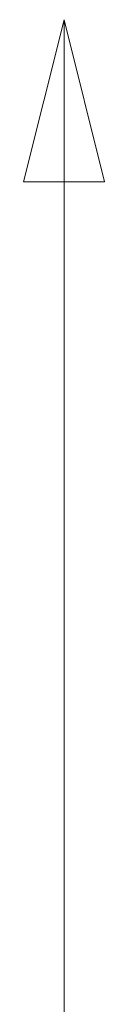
# Model space of a CAD drawing. Header units: millimetres. Extents: x 814 to 3201, y 212 to 4576.
# Tile 69 of 69: x 3174 to 3201, y 4248 to 4576. Entities that reach past the tile are written whole.
import ezdxf

# ---------------------------------------------------------------- set-up
doc = ezdxf.new("R2010")
doc.units = ezdxf.units.MM
doc.header["$LTSCALE"] = 18
doc.layers.add('Wymiar (ISO)', color=7, linetype='Continuous', lineweight=25)

msp = doc.modelspace()

# ---------------------------------------------------------------- linework, layer by layer
at = {"layer": 'Wymiar (ISO)', "lineweight": 18}
for p, q in [((3187.31, 4575.61), (3173.81, 4521.61)), ((3187.31, 4521.61), (3187.31, 4575.61)), ((3200.81, 4521.61), (3187.31, 4575.61)), ((3173.81, 4521.61), (3200.81, 4521.61)), ((3187.31, 2951.93), (3187.31, 4521.61))]:
    msp.add_line(p, q, dxfattribs=at)
at = {"layer": 'Wymiar (ISO)', "lineweight": 18, "flags": 128}
msp.add_lwpolyline([(3200.81, 4521.61), (3187.31, 4575.61), (3173.81, 4521.61), (3200.81, 4521.61)], dxfattribs=at)
at = {"layer": 'Wymiar (ISO)'}
msp.add_solid([(3200.81, 4521.61), (3187.31, 4575.61), (3173.81, 4521.61), (3200.81, 4521.61)], dxfattribs=at)

doc.saveas('drawing.dxf')
